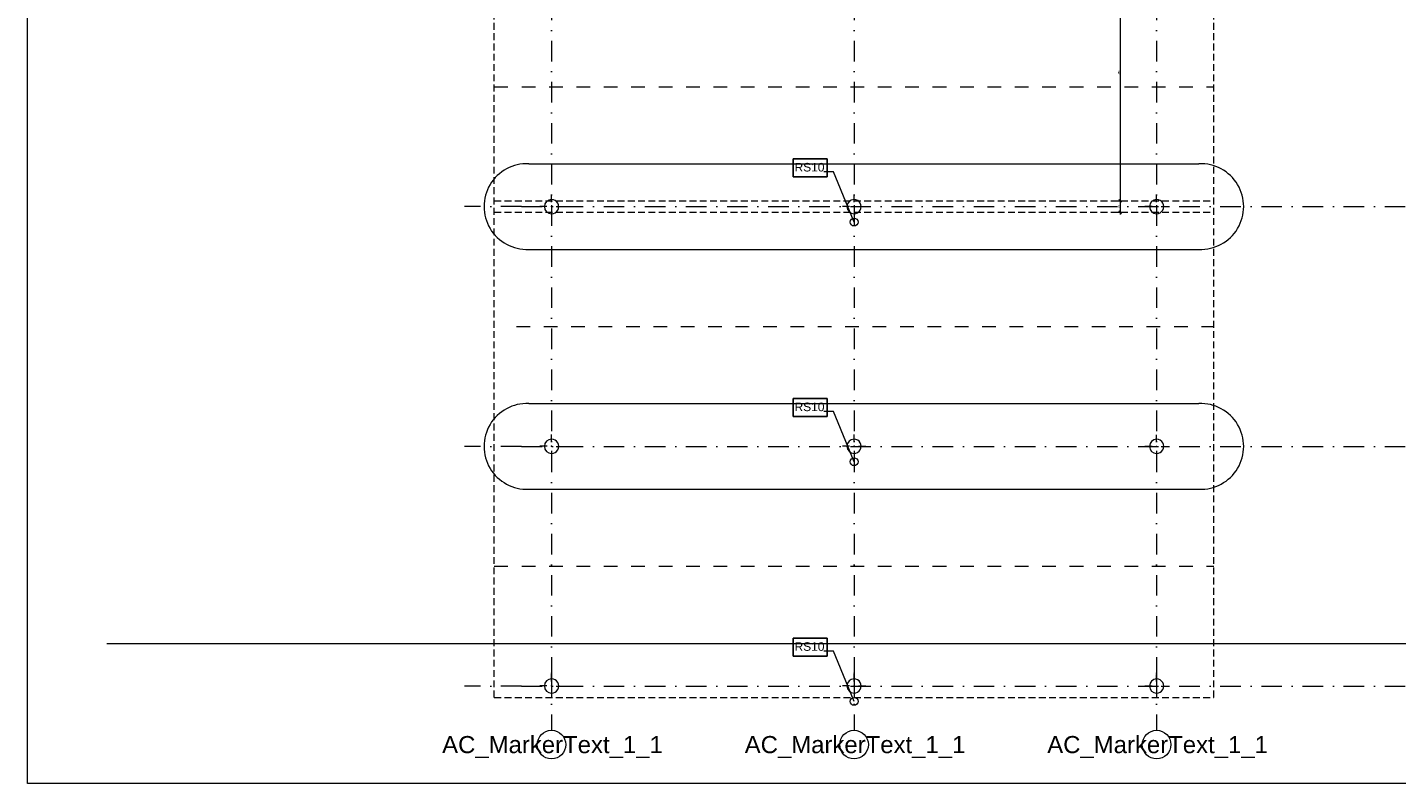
# Model space of a CAD drawing. Header units: millimetres. Extents: x -68772 to 137055, y -73300 to 19650.
# Tile 16 of 212: x 14375 to 38362, y -63928 to -50676. Entities that reach past the tile are written whole.
import ezdxf
from ezdxf.enums import TextEntityAlignment as Align

# ---------------------------------------------------------------- set-up
doc = ezdxf.new("R2010")
doc.units = ezdxf.units.MM
doc.header["$MEASUREMENT"] = 0
for name, pattern in [('Kropki i Kreski', [720, 360, -180, 0, -180]), ('Przerywana', [480, 240, -240]), ('Przerywana gęsta', [180, 120, -60])]:
    doc.linetypes.add(name, pattern=pattern)
doc.layers.add('_drogi geometria', color=7, linetype='Continuous')
for name, color, linetype, lineweight in [('Nowe_0_Nr_pióra__7', 7, 'Continuous', 5), ('Nowe_430-K Słupy_Nr_pióra__1', 7, 'Continuous', 18), ('Nowe_430-K Słupy_Nr_pióra__7', 7, 'Continuous', 5), ('Nowe_810-G Ogólne_Nr_pióra__1', 7, 'Continuous', 18), ('Nowe_810-G Ogólne_Nr_pióra__139', 136, 'Continuous', 18), ('Nowe_inny_obiekt_trwale_zwiazany_z_b_Nr_pióra__138', 138, 'Continuous', 18), ('przewod_kanalizacyjny__linia__Nr_pióra__7', 7, 'Continuous', 5)]:
    doc.layers.add(name, color=color, linetype=linetype, lineweight=lineweight)
doc.styles.add('GENERATED_STYLE_1', font='arial.ttf')
doc.styles.add('GENERATED_STYLE_3', font='arial.ttf')

msp = doc.modelspace()

# ---------------------------------------------------------------- linework, layer by layer
for p, q in [((27791.2, -52977.9), (28384.1, -52977.9)), ((27791.2, -53293.6), (27791.2, -52977.9)), ((28384.1, -52977.9), (28384.1, -53293.6)), ((28384.1, -53293.6), (27791.2, -53293.6)), ((27791.2, -57177.9), (28384.1, -57177.9)), ((27791.2, -57493.6), (27791.2, -57177.9)), ((28384.1, -57177.9), (28384.1, -57493.6)), ((28384.1, -57493.6), (27791.2, -57493.6)), ((27791.2, -61377.9), (28384.1, -61377.9)), ((27791.2, -61693.6), (27791.2, -61377.9)), ((28384.1, -61377.9), (28384.1, -61693.6)), ((28384.1, -61693.6), (27791.2, -61693.6))]:
    msp.add_line(p, q)
at = {"linetype": 'Continuous', "lineweight": 0}
for p, q in [((28858.2, -54087.6), (28754.4, -53834.5)), ((28858.2, -58287.6), (28754.4, -58034.5)), ((28858.2, -62487.6), (28754.4, -62234.5))]:
    msp.add_line(p, q, dxfattribs=at)
for centre in [(28858.2, -54087.6), (28858.2, -58287.6), (28858.2, -62487.6)]:
    msp.add_circle(centre, 68.4, dxfattribs=at)
at = {"layer": '_drogi geometria', "linetype": 'Continuous', "lineweight": 18}
for p, q in [((33520.4, -49216.2), (33520.4, -53716.2)), ((33520.4, -49216.2), (33520.4, -53716.2)), ((33473.5, -53716.2), (33567.3, -53716.2)), ((33545.4, -53741.2), (33495.4, -53691.2)), ((33545.4, -53741.2), (33495.4, -53691.2)), ((33520.4, -53716.2), (33520.4, -53916.2)), ((33473.5, -53916.2), (33567.3, -53916.2)), ((33495.4, -53891.2), (33545.4, -53941.2)), ((33520.4, -53916.2), (33520.4, -53953.7))]:
    msp.add_line(p, q, dxfattribs=at)
at = {"layer": 'Nowe_0_Nr_pióra__7', "linetype": 'Continuous', "lineweight": 5}
for p, q in [((14375.3, -63928.5), (14375.3, -32556.1)), ((52243.4, -63928.5), (14375.3, -63928.5))]:
    msp.add_line(p, q, dxfattribs=at)
at = {"layer": 'Nowe_430-K Słupy_Nr_pióra__1', "linetype": 'Continuous', "lineweight": 18}
for centre, start, end in [((23557.2, -53817.5), 89.99249, 269.99249), ((23557.2, -53817.5), 269.99249, 89.99249), ((28858.2, -53816.2), 89.99249, 269.99249), ((28858.2, -53816.2), 269.99249, 89.99249), ((34158.2, -53816.2), 89.99249, 269.99249), ((34158.2, -53816.2), 269.99249, 89.99249), ((23558.3, -58017.6), 89.99249, 269.99249), ((23558.3, -58017.6), 269.99249, 89.99249), ((28858.2, -58016.2), 89.99249, 269.99249), ((28858.2, -58016.2), 269.99249, 89.99249), ((34158.2, -58018.7), 89.99249, 269.99249), ((34158.2, -58018.7), 269.99249, 89.99249), ((23557.7, -62217.6), 89.99249, 269.99249), ((23557.7, -62217.6), 269.99249, 89.99249), ((28857.7, -62216.2), 89.99249, 269.99249), ((28857.7, -62216.2), 269.99249, 89.99249), ((34157.7, -62218.7), 89.99249, 269.99249), ((34157.7, -62218.7), 269.99249, 89.99249)]:
    msp.add_arc(centre, 125, start, end, dxfattribs=at)
at = {"layer": 'Nowe_430-K Słupy_Nr_pióra__7', "linetype": 'Continuous', "lineweight": 5}
for p, q in [((23557.2, -53737.5), (23557.2, -53612.5)), ((28858.2, -53736.2), (28858.2, -53611.2)), ((34158.2, -53736.2), (34158.2, -53611.2)), ((23477.2, -53817.5), (23352.2, -53817.5)), ((23557.1, -53897.5), (23557.1, -54022.5)), ((23637.2, -53817.5), (23762.2, -53817.6)), ((28778.2, -53816.2), (28653.2, -53816.2)), ((28858.2, -53896.2), (28858.2, -54021.2)), ((28938.2, -53816.2), (29063.2, -53816.3)), ((34078.2, -53816.2), (33953.2, -53816.2)), ((34158.2, -53896.2), (34158.2, -54021.2)), ((34238.2, -53816.2), (34363.2, -53816.3)), ((23478.3, -58017.6), (23353.3, -58017.6)), ((23558.3, -57937.6), (23558.3, -57812.6)), ((23638.3, -58017.7), (23763.3, -58017.7)), ((28778.2, -58016.2), (28653.2, -58016.2)), ((28858.2, -57936.2), (28858.2, -57811.2)), ((28938.2, -58016.2), (29063.2, -58016.3)), ((34078.2, -58018.7), (33953.2, -58018.6)), ((34158.2, -57938.7), (34158.2, -57813.7)), ((34238.2, -58018.7), (34363.2, -58018.7)), ((23558.2, -58097.6), (23558.2, -58222.6)), ((28858.2, -58096.2), (28858.2, -58221.2)), ((34158.2, -58098.7), (34158.2, -58223.7)), ((23557.7, -62137.6), (23557.7, -62012.6)), ((28857.7, -62136.2), (28857.7, -62011.2)), ((34157.7, -62138.7), (34157.7, -62013.7)), ((23477.7, -62217.6), (23352.7, -62217.6)), ((23557.7, -62297.6), (23557.7, -62422.6)), ((23637.7, -62217.7), (23762.7, -62217.7)), ((28777.7, -62216.2), (28652.7, -62216.2)), ((28857.6, -62296.2), (28857.6, -62421.2)), ((28937.7, -62216.2), (29062.7, -62216.3)), ((34077.7, -62218.7), (33952.7, -62218.6)), ((34157.7, -62298.7), (34157.6, -62423.7)), ((34237.7, -62218.7), (34362.7, -62218.7))]:
    msp.add_line(p, q, dxfattribs=at)
for p in [(23557.2, -53817.5), (28858.2, -53816.2), (34158.2, -53816.2), (23558.3, -58017.6), (28858.2, -58016.2), (34158.2, -58018.7), (23557.7, -62217.6), (28857.7, -62216.2), (34157.7, -62218.7)]:
    msp.add_point(p, dxfattribs=at)
at = {"layer": 'Nowe_810-G Ogólne_Nr_pióra__1', "linetype": 'Przerywana gęsta', "lineweight": 18}
for p, q in [((22554.6, -62418.7), (22554.6, -36024.3)), ((35157.7, -62418.7), (35157.7, -49216.2)), ((22554.6, -53716.2), (35157.7, -53716.2)), ((22554.6, -53916.2), (35157.7, -53916.2)), ((22554.6, -62418.7), (35157.7, -62418.7))]:
    msp.add_line(p, q, dxfattribs=at)
at = {"layer": 'Nowe_810-G Ogólne_Nr_pióra__1', "linetype": 'Continuous', "lineweight": 18}
for p, q in [((23157.6, -53066.2), (34900.2, -53066.2)), ((23157.6, -54566.2), (34900.2, -54566.2)), ((23157.6, -57268.7), (34900.2, -57268.7)), ((23157.6, -58768.7), (34900.2, -58768.7)), ((15767.6, -61471.1), (44618.9, -61471.1))]:
    msp.add_line(p, q, dxfattribs=at)
for centre, start, end in [((23125.3, -53816.2), 87.53933, 272.46067), ((34932.4, -53816.2), 267.53933, 92.46067), ((23125.3, -58018.7), 87.53933, 272.46067), ((34932.4, -58018.7), 267.53933, 92.46067)]:
    msp.add_arc(centre, 750.7, start, end, dxfattribs=at)
at = {"layer": 'Nowe_810-G Ogólne_Nr_pióra__139', "linetype": 'Przerywana', "lineweight": 18}
for p, q in [((22554.6, -51716.2), (35157.7, -51716.5)), ((22942.5, -55916.2), (35157.7, -55916.5)), ((22554.6, -60118.7), (35157.7, -60118.9))]:
    msp.add_line(p, q, dxfattribs=at)
at = {"layer": 'Nowe_inny_obiekt_trwale_zwiazany_z_b_Nr_pióra__138', "linetype": 'Kropki i Kreski', "lineweight": 18}
for p, q in [((23557.2, -35069.1), (23557.2, -61994.4)), ((28857.7, -35069.1), (28857.7, -61994.4)), ((34157.7, -35069.1), (34157.7, -61994.4)), ((23032.3, -53816.2), (22032.3, -53816.2)), ((23032.3, -53816.2), (43318.9, -53816.2)), ((23032.3, -58018.7), (22032.3, -58018.7)), ((23032.3, -58018.7), (43318.9, -58018.7)), ((23557.2, -61994.4), (23557.2, -62994.4)), ((28857.7, -61994.4), (28857.7, -62994.4)), ((34157.7, -61994.4), (34157.7, -62994.4)), ((23032.3, -62218.7), (22032.3, -62218.7)), ((23032.3, -62218.7), (43318.9, -62218.7))]:
    msp.add_line(p, q, dxfattribs=at)
at = {"layer": 'Nowe_inny_obiekt_trwale_zwiazany_z_b_Nr_pióra__138', "linetype": 'Continuous', "lineweight": 18}
for centre in [(23557.2, -63244.4), (28857.7, -63244.4), (34157.7, -63244.4)]:
    msp.add_ellipse(centre, major_axis=(176.8, 176.8), ratio=1, start_param=3.9269908, end_param=10.2101761, dxfattribs=at)
at = {"layer": 'Nowe_inny_obiekt_trwale_zwiazany_z_b_Nr_pióra__138', "linetype": 'Kropki i Kreski', "lineweight": 18}
for p in [(23557.2, -61994.4), (23557.2, -61994.4), (28857.7, -61994.4), (28857.7, -61994.4), (34157.7, -61994.4), (34157.7, -61994.4)]:
    msp.add_point(p, dxfattribs=at)
at = {"layer": 'przewod_kanalizacyjny__linia__Nr_pióra__7', "linetype": 'Continuous', "lineweight": 5}
for p, q in [((28495.9, -53204.6), (28328.4, -53204.6)), ((28754.4, -53834.5), (28495.9, -53204.6)), ((28495.9, -57404.6), (28328.4, -57404.6)), ((28754.4, -58034.5), (28495.9, -57404.6)), ((28495.9, -61604.6), (28328.4, -61604.6)), ((28754.4, -62234.5), (28495.9, -61604.6))]:
    msp.add_line(p, q, dxfattribs=at)

# ---------------------------------------------------------------- texts
at = {"layer": '_drogi geometria', "style": 'GENERATED_STYLE_3'}
for s, p in [('450', (33513.8, -51500.9)), ('20', (33513.8, -53840.2))]:
    msp.add_text(s, height=30, rotation=90, dxfattribs=at).set_placement(p)
at = {"layer": 'Nowe_inny_obiekt_trwale_zwiazany_z_b_Nr_pióra__138', "lineweight": 18, "style": 'GENERATED_STYLE_1'}
for p in [(23574.3, -63244.4), (28874.8, -63244.4), (34174.8, -63244.4)]:
    msp.add_attdef('AC_MarkerText_1_1', text='2', height=300, dxfattribs=at).set_placement(p, align=Align.MIDDLE_CENTER)
at = {"layer": 'przewod_kanalizacyjny__linia__Nr_pióra__7', "style": 'GENERATED_STYLE_1'}
for p in [(27814.8, -53200.8), (27814.8, -57400.8), (27814.8, -61600.8)]:
    msp.add_text('RS10', height=150, dxfattribs=at).set_placement(p)

doc.saveas('drawing.dxf')
